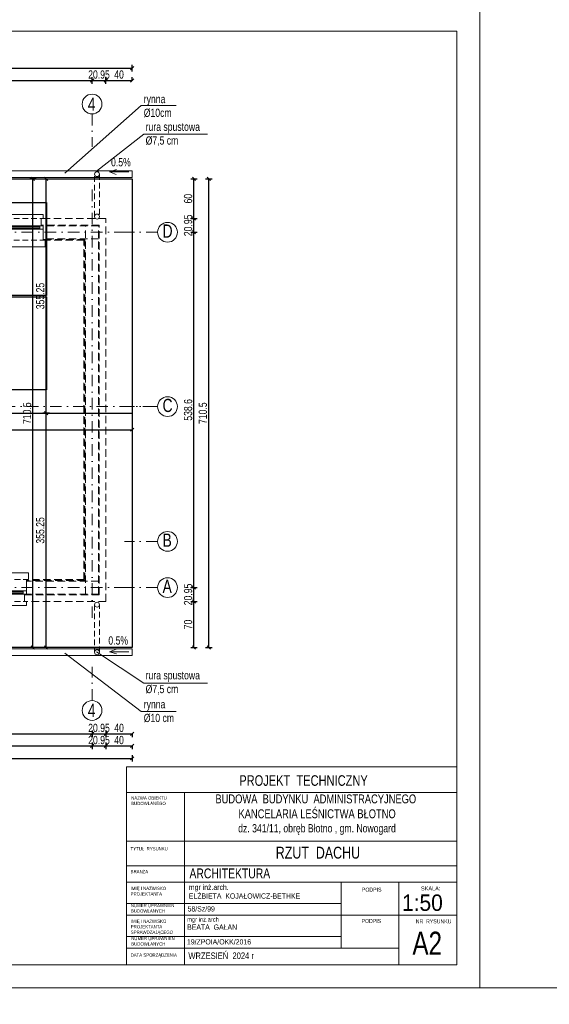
# Model space of a CAD drawing. Header units: inches. Extents: x 53216 to 117387, y -66787 to -22834.
# Tile 221 of 256: x 54619 to 55421, y -26621 to -25128. Entities that reach past the tile are written whole.
import ezdxf
from ezdxf.enums import TextEntityAlignment as Align

# ---------------------------------------------------------------- set-up
doc = ezdxf.new("R2010")
doc.units = ezdxf.units.IN
doc.header["$MEASUREMENT"] = 0
doc.linetypes.add('DASHDOT', pattern=[1, 0.5, -0.25, 0, -0.25])
doc.linetypes.add('HIDDEN', pattern=[0.375, 0.25, -0.125])
doc.layers.get('0').update_dxf_attribs({"lineweight": 0})
doc.layers.get('Defpoints').update_dxf_attribs({"lineweight": 0})
for name, color, linetype, lineweight in [('A--tabelka rysunku', 7, 'Continuous', 0), ('p--dach', 2, 'Continuous', 30), ('p--dach-rura spustowa', 2, 'Continuous', 0), ('p--dach-rynna', 42, 'Continuous', 0), ('p--dach-ściana przer.', 251, 'Continuous', 0), ('p--fotowoltaika', 2, 'Continuous', 30), ('p--opisy dodatkowe', 62, 'Continuous', 0), ('p--osie konstr', 11, 'DASHDOT', 15), ('p--osie konstr.-NR', 1, 'DASHDOT', 15), ('p--wymiary-1-50', 5, 'Continuous', 0)]:
    doc.layers.add(name, color=color, linetype=linetype, lineweight=lineweight)
doc.styles.add('1-50', font='arial.ttf', dxfattribs={"width": 0.75, "height": 12.5})
doc.styles.add('1-500', font='arial.ttf', dxfattribs={"width": 0.75, "height": 1.25})
doc.styles.add('Arial narrow', font='arial.ttf', dxfattribs={"width": 0.75})
doc.styles.get("Standard").update_dxf_attribs({"font": 'arial.ttf', "width": 0.75})
doc.styles.add('STYL-1', font='arial.ttf', dxfattribs={"width": 0.75})
doc.dimstyles.new('1-50', dxfattribs={"dimtxt": 12.5, "dimasz": 5, "dimexe": 5, "dimexo": 5, "dimgap": 0.09, "dimtad": 0, "dimdsep": 46, "dimtxsty": '1-50', "dimblk": 'OBLIQUE', "dimcen": 0.09, "dimadec": 0, "dimazin": 0, "dimtfac": 1, "dimtdec": 4, "dimtix": 1, "dimtmove": 2, "dimatfit": 3, "dimldrblk": 'OBLIQUE', "dimfxl": 5, "dimfxlon": 1, "dimtvp": 0.7, "dimtolj": 1, "dimtzin": 0, "dimarcsym": 0})

# ---------------------------------------------------------------- blocks, each defined once
blk = doc.blocks.new('strzałka')
for q in [(-19.4, 4.1), (0, 0), (-18.9, -3.2)]:
    blk.add_line((-29.3, 0), q)
blk = doc.blocks.new('okno-110-33.15')
at = {"linetype": 'Continuous', "ltscale": 35}
for p, q in [((0, 39.2), (110, 39.2)), ((-3, -10), (113, -10))]:
    blk.add_line(p, q, dxfattribs=at)
for p, q in [((0, 39.2), (0, 33.2)), ((3, 33.2), (3, 22)), ((107, 22), (107, 33.2)), ((110, 33.2), (110, 39.2)), ((5, 22), (0, 22)), ((0, 22), (0, 17)), ((0, 22), (0, 0)), ((0, 17), (5, 17)), ((105, 22), (5, 22)), ((5, 17), (5, 22)), ((5, 20.6), (105, 20.6)), ((5, 18.5), (105, 18.5)), ((5, 17), (105, 17)), ((110, 22), (105, 22)), ((105, 22), (105, 17)), ((105, 17), (110, 17)), ((110, 0), (110, 22)), ((110, 17), (110, 22)), ((-3, 0), (-3, -10)), ((0, 0), (-3, 0)), ((110, 0), (113, 0)), ((113, 0), (113, -10))]:
    blk.add_line(p, q)
at = {"linetype": 'HIDDEN', "ltscale": 35}
for p, q in [((0, 33.2), (110, 33.2)), ((0, 0), (110, 0))]:
    blk.add_line(p, q, dxfattribs=at)
blk = doc.blocks.new('_OBLIQUE')
at = {"color": 0, "linetype": 'ByBlock', "lineweight": -2}
for p, q in [((-0.5, -0.5), (0.5, 0.5)), ((0, 0), (0, 0))]:
    blk.add_line(p, q, dxfattribs=at)
blk = doc.blocks.new('*D2116')
at = {"layer": 'Defpoints', "color": 0}
for p in [(54420.5, -26196.6), (54728.5, -26196.6), (54728.5, -26210.7)]:
    blk.add_point(p, dxfattribs=at)
at = {"layer": 'p--wymiary-1-50', "color": 0, "lineweight": -2}
for p, q in [((54420.5, -26205.7), (54420.5, -26215.7)), ((54728.5, -26205.7), (54728.5, -26215.7)), ((54420.5, -26210.7), (54728.5, -26210.7))]:
    blk.add_line(p, q, dxfattribs=at)
at = {"layer": 'p--wymiary-1-50', "color": 0, "lineweight": -2, "xscale": 5, "yscale": 5, "zscale": 5, "rotation": 180}
blk.add_blockref('_OBLIQUE', (54420.5, -26210.7), dxfattribs=at)
at = {"layer": 'p--wymiary-1-50', "color": 0, "lineweight": -2, "xscale": 5, "yscale": 5, "zscale": 5}
blk.add_blockref('_OBLIQUE', (54728.5, -26210.7), dxfattribs=at)
at = {"layer": 'p--wymiary-1-50', "color": 0, "linetype": 'Continuous', "ltscale": 8, "insert": (54574.5, -26201.7), "char_height": 12.5, "attachment_point": 5, "style": '1-50'}
blk.add_mtext('\\A1;308', dxfattribs=at)
blk = doc.blocks.new('*D2117')
at = {"layer": 'Defpoints', "color": 0}
for p in [(53787.9, -26205.7), (54728.5, -26205.7), (54728.5, -26229)]:
    blk.add_point(p, dxfattribs=at)
at = {"layer": 'p--wymiary-1-50', "color": 0, "lineweight": -2}
for p, q in [((53787.9, -26224), (53787.9, -26234)), ((53787.9, -26229), (54728.5, -26229)), ((54728.5, -26224), (54728.5, -26234))]:
    blk.add_line(p, q, dxfattribs=at)
at = {"layer": 'p--wymiary-1-50', "color": 0, "lineweight": -2, "xscale": 5, "yscale": 5, "zscale": 5, "rotation": 180}
blk.add_blockref('_OBLIQUE', (53787.9, -26229), dxfattribs=at)
at = {"layer": 'p--wymiary-1-50', "color": 0, "lineweight": -2, "xscale": 5, "yscale": 5, "zscale": 5}
blk.add_blockref('_OBLIQUE', (54728.5, -26229), dxfattribs=at)
at = {"layer": 'p--wymiary-1-50', "color": 0, "linetype": 'Continuous', "ltscale": 8, "insert": (54258.2, -26220.1), "char_height": 12.5, "attachment_point": 5, "style": '1-50'}
blk.add_mtext('\\A1;940.6', dxfattribs=at)
blk = doc.blocks.new('*D2120')
at = {"layer": 'Defpoints', "color": 0}
for p in [(54728.5, -26217.8), (54749.4, -26217.8), (54749.4, -26229)]:
    blk.add_point(p, dxfattribs=at)
at = {"layer": 'p--wymiary-1-50', "color": 0, "lineweight": -2}
for p, q in [((54728.5, -26224), (54728.5, -26234)), ((54728.5, -26229), (54749.4, -26229)), ((54749.4, -26224), (54749.4, -26234))]:
    blk.add_line(p, q, dxfattribs=at)
at = {"layer": 'p--wymiary-1-50', "color": 0, "lineweight": -2, "xscale": 5, "yscale": 5, "zscale": 5}
blk.add_blockref('_OBLIQUE', (54728.5, -26229), dxfattribs=at)
at = {"layer": 'p--wymiary-1-50', "color": 0, "lineweight": -2, "xscale": 5, "yscale": 5, "zscale": 5, "rotation": 180}
blk.add_blockref('_OBLIQUE', (54749.4, -26229), dxfattribs=at)
at = {"layer": 'p--wymiary-1-50', "color": 0, "linetype": 'Continuous', "ltscale": 8, "insert": (54739, -26220.1), "char_height": 12.5, "attachment_point": 5, "style": '1-50'}
blk.add_mtext('\\A1;20.95', dxfattribs=at)
blk = doc.blocks.new('*D2121')
at = {"layer": 'Defpoints', "color": 0}
for p in [(54728.5, -26199.4), (54749.4, -26199.4), (54749.4, -26210.7)]:
    blk.add_point(p, dxfattribs=at)
at = {"layer": 'p--wymiary-1-50', "color": 0, "lineweight": -2}
for p, q in [((54728.5, -26205.7), (54728.5, -26215.7)), ((54749.4, -26205.7), (54749.4, -26215.7)), ((54728.5, -26210.7), (54749.4, -26210.7))]:
    blk.add_line(p, q, dxfattribs=at)
at = {"layer": 'p--wymiary-1-50', "color": 0, "lineweight": -2, "xscale": 5, "yscale": 5, "zscale": 5}
blk.add_blockref('_OBLIQUE', (54728.5, -26210.7), dxfattribs=at)
at = {"layer": 'p--wymiary-1-50', "color": 0, "lineweight": -2, "xscale": 5, "yscale": 5, "zscale": 5, "rotation": 180}
blk.add_blockref('_OBLIQUE', (54749.4, -26210.7), dxfattribs=at)
at = {"layer": 'p--wymiary-1-50', "color": 0, "linetype": 'Continuous', "ltscale": 8, "insert": (54739, -26201.7), "char_height": 12.5, "attachment_point": 5, "style": '1-50'}
blk.add_mtext('\\A1;20.95', dxfattribs=at)
blk = doc.blocks.new('*D2124')
at = {"layer": 'Defpoints', "color": 0}
for p in [(54749.4, -26205.7), (54789.4, -26205.7), (54789.4, -26210.7)]:
    blk.add_point(p, dxfattribs=at)
at = {"layer": 'p--wymiary-1-50', "color": 0, "lineweight": -2}
for p, q in [((54749.4, -26210.7), (54749.4, -26215.7)), ((54749.4, -26210.7), (54789.4, -26210.7)), ((54789.4, -26210.7), (54789.4, -26215.7))]:
    blk.add_line(p, q, dxfattribs=at)
at = {"layer": 'p--wymiary-1-50', "color": 0, "lineweight": -2, "xscale": 5, "yscale": 5, "zscale": 5, "rotation": 180}
blk.add_blockref('_OBLIQUE', (54749.4, -26210.7), dxfattribs=at)
at = {"layer": 'p--wymiary-1-50', "color": 0, "lineweight": -2, "xscale": 5, "yscale": 5, "zscale": 5}
blk.add_blockref('_OBLIQUE', (54789.4, -26210.7), dxfattribs=at)
at = {"layer": 'p--wymiary-1-50', "color": 0, "linetype": 'Continuous', "ltscale": 8, "insert": (54769.4, -26201.7), "char_height": 12.5, "attachment_point": 5, "style": '1-50'}
blk.add_mtext('\\A1;40', dxfattribs=at)
blk = doc.blocks.new('*D2125')
at = {"layer": 'Defpoints', "color": 0}
for p in [(54749.4, -26224), (54789.4, -26224), (54789.4, -26229)]:
    blk.add_point(p, dxfattribs=at)
at = {"layer": 'p--wymiary-1-50', "color": 0, "lineweight": -2}
for p, q in [((54749.4, -26229), (54749.4, -26234)), ((54749.4, -26229), (54789.4, -26229)), ((54789.4, -26229), (54789.4, -26234))]:
    blk.add_line(p, q, dxfattribs=at)
at = {"layer": 'p--wymiary-1-50', "color": 0, "lineweight": -2, "xscale": 5, "yscale": 5, "zscale": 5, "rotation": 180}
blk.add_blockref('_OBLIQUE', (54749.4, -26229), dxfattribs=at)
at = {"layer": 'p--wymiary-1-50', "color": 0, "lineweight": -2, "xscale": 5, "yscale": 5, "zscale": 5}
blk.add_blockref('_OBLIQUE', (54789.4, -26229), dxfattribs=at)
at = {"layer": 'p--wymiary-1-50', "color": 0, "linetype": 'Continuous', "ltscale": 8, "insert": (54769.4, -26220.1), "char_height": 12.5, "attachment_point": 5, "style": '1-50'}
blk.add_mtext('\\A1;40', dxfattribs=at)
blk = doc.blocks.new('*D2126')
at = {"layer": 'Defpoints', "color": 0}
for p in [(53726.9, -26234), (54789.4, -26234), (54789.4, -26247.8)]:
    blk.add_point(p, dxfattribs=at)
at = {"layer": 'p--wymiary-1-50', "color": 0, "lineweight": -2}
for p, q in [((53726.9, -26242.8), (53726.9, -26252.8)), ((53726.9, -26247.8), (54789.4, -26247.8)), ((54789.4, -26242.8), (54789.4, -26252.8))]:
    blk.add_line(p, q, dxfattribs=at)
at = {"layer": 'p--wymiary-1-50', "color": 0, "lineweight": -2, "xscale": 5, "yscale": 5, "zscale": 5, "rotation": 180}
blk.add_blockref('_OBLIQUE', (53726.9, -26247.8), dxfattribs=at)
at = {"layer": 'p--wymiary-1-50', "color": 0, "lineweight": -2, "xscale": 5, "yscale": 5, "zscale": 5}
blk.add_blockref('_OBLIQUE', (54789.4, -26247.8), dxfattribs=at)
at = {"layer": 'p--wymiary-1-50', "color": 0, "linetype": 'Continuous', "ltscale": 8, "insert": (54258.2, -26238.8), "char_height": 12.5, "attachment_point": 5, "style": '1-50'}
blk.add_mtext('\\A1;1062.5', dxfattribs=at)
blk = doc.blocks.new('*D2127')
at = {"layer": 'Defpoints', "color": 0}
for p in [(53726.9, -25724.6), (54789.4, -25724.6), (54789.4, -25749.6)]:
    blk.add_point(p, dxfattribs=at)
at = {"layer": 'p--wymiary-1-50', "color": 0, "lineweight": -2}
for p, q in [((53726.9, -25744.6), (53726.9, -25754.6)), ((54789.4, -25744.6), (54789.4, -25754.6)), ((53726.9, -25749.6), (54789.4, -25749.6))]:
    blk.add_line(p, q, dxfattribs=at)
at = {"layer": 'p--wymiary-1-50', "color": 0, "lineweight": -2, "xscale": 5, "yscale": 5, "zscale": 5, "rotation": 180}
blk.add_blockref('_OBLIQUE', (53726.9, -25749.6), dxfattribs=at)
at = {"layer": 'p--wymiary-1-50', "color": 0, "lineweight": -2, "xscale": 5, "yscale": 5, "zscale": 5}
blk.add_blockref('_OBLIQUE', (54789.4, -25749.6), dxfattribs=at)
at = {"layer": 'p--wymiary-1-50', "color": 0, "linetype": 'Continuous', "ltscale": 8, "insert": (54258.2, -25740.6), "char_height": 12.5, "attachment_point": 5, "style": '1-50'}
blk.add_mtext('\\A1;1062.5', dxfattribs=at)
blk = doc.blocks.new('*D2128')
at = {"layer": 'Defpoints', "color": 0}
for p in [(54639, -25369.4), (54789.4, -25369.4), (54789.4, -26079.9)]:
    blk.add_point(p, dxfattribs=at)
at = {"layer": 'p--wymiary-1-50', "color": 0, "lineweight": -2}
for p, q in [((54644, -25369.4), (54634, -25369.4)), ((54639, -26079.9), (54639, -25369.4)), ((54644, -26079.9), (54634, -26079.9))]:
    blk.add_line(p, q, dxfattribs=at)
at = {"layer": 'p--wymiary-1-50', "color": 0, "lineweight": -2, "xscale": 5, "yscale": 5, "zscale": 5}
for p, rotation in [((54639, -25369.4), 90), ((54639, -26079.9), 270)]:
    blk.add_blockref('_OBLIQUE', p, dxfattribs=dict(at, rotation=rotation))
at = {"layer": 'p--wymiary-1-50', "color": 0, "linetype": 'Continuous', "ltscale": 8, "insert": (54630.1, -25724.6), "char_height": 12.5, "attachment_point": 5, "rotation": 90, "style": '1-50'}
blk.add_mtext('\\A1;710.5', dxfattribs=at)
blk = doc.blocks.new('*D2129')
at = {"layer": 'Defpoints', "color": 0}
for p in [(54659, -25724.6), (54665.5, -25724.6), (54665.5, -26079.9)]:
    blk.add_point(p, dxfattribs=at)
at = {"layer": 'p--wymiary-1-50', "color": 0, "lineweight": -2}
for p, q in [((54660.5, -25724.6), (54654, -25724.6)), ((54659, -26079.9), (54659, -25724.6)), ((54660.5, -26079.9), (54654, -26079.9))]:
    blk.add_line(p, q, dxfattribs=at)
at = {"layer": 'p--wymiary-1-50', "color": 0, "lineweight": -2, "xscale": 5, "yscale": 5, "zscale": 5}
for p, rotation in [((54659, -25724.6), 90), ((54659, -26079.9), 270)]:
    blk.add_blockref('_OBLIQUE', p, dxfattribs=dict(at, rotation=rotation))
at = {"layer": 'p--wymiary-1-50', "color": 0, "linetype": 'Continuous', "ltscale": 8, "insert": (54650.1, -25902.3), "char_height": 12.5, "attachment_point": 5, "rotation": 90, "style": '1-50'}
blk.add_mtext('\\A1;355.25', dxfattribs=at)
blk = doc.blocks.new('*D2130')
at = {"layer": 'Defpoints', "color": 0}
for p in [(54654, -25369.4), (54659, -25369.4), (54789.4, -25724.6)]:
    blk.add_point(p, dxfattribs=at)
at = {"layer": 'p--wymiary-1-50', "color": 0, "lineweight": -2}
for p, q in [((54659, -25369.4), (54664, -25369.4)), ((54659, -25724.6), (54659, -25369.4)), ((54664, -25724.6), (54654, -25724.6))]:
    blk.add_line(p, q, dxfattribs=at)
at = {"layer": 'p--wymiary-1-50', "color": 0, "lineweight": -2, "xscale": 5, "yscale": 5, "zscale": 5}
for p, rotation in [((54659, -25369.4), 90), ((54659, -25724.6), 270)]:
    blk.add_blockref('_OBLIQUE', p, dxfattribs=dict(at, rotation=rotation))
at = {"layer": 'p--wymiary-1-50', "color": 0, "linetype": 'Continuous', "ltscale": 8, "insert": (54650.1, -25547), "char_height": 12.5, "attachment_point": 5, "rotation": 90, "style": '1-50'}
blk.add_mtext('\\A1;355.25', dxfattribs=at)
blk = doc.blocks.new('*D2131')
at = {"layer": 'Defpoints', "color": 0}
for p in [(54728.5, -25220.2), (53787.9, -25243.6), (54728.5, -25243.6)]:
    blk.add_point(p, dxfattribs=at)
at = {"layer": 'p--wymiary-1-50', "color": 0, "lineweight": -2}
for p, q in [((53787.9, -25225.2), (53787.9, -25215.2)), ((53787.9, -25220.2), (54728.5, -25220.2)), ((54728.5, -25225.2), (54728.5, -25215.2))]:
    blk.add_line(p, q, dxfattribs=at)
at = {"layer": 'p--wymiary-1-50', "color": 0, "lineweight": -2, "xscale": 5, "yscale": 5, "zscale": 5, "rotation": 180}
blk.add_blockref('_OBLIQUE', (53787.9, -25220.2), dxfattribs=at)
at = {"layer": 'p--wymiary-1-50', "color": 0, "lineweight": -2, "xscale": 5, "yscale": 5, "zscale": 5}
blk.add_blockref('_OBLIQUE', (54728.5, -25220.2), dxfattribs=at)
at = {"layer": 'p--wymiary-1-50', "color": 0, "linetype": 'Continuous', "ltscale": 8, "insert": (54258.2, -25211.3), "char_height": 12.5, "attachment_point": 5, "style": '1-50'}
blk.add_mtext('\\A1;940.6', dxfattribs=at)
blk = doc.blocks.new('*D2133')
at = {"layer": 'Defpoints', "color": 0}
for p in [(54749.4, -25220.2), (54728.5, -25231.5), (54749.4, -25231.5)]:
    blk.add_point(p, dxfattribs=at)
at = {"layer": 'p--wymiary-1-50', "color": 0, "lineweight": -2}
for p, q in [((54728.5, -25225.2), (54728.5, -25215.2)), ((54728.5, -25220.2), (54749.4, -25220.2)), ((54749.4, -25225.2), (54749.4, -25215.2))]:
    blk.add_line(p, q, dxfattribs=at)
at = {"layer": 'p--wymiary-1-50', "color": 0, "lineweight": -2, "xscale": 5, "yscale": 5, "zscale": 5}
blk.add_blockref('_OBLIQUE', (54728.5, -25220.2), dxfattribs=at)
at = {"layer": 'p--wymiary-1-50', "color": 0, "lineweight": -2, "xscale": 5, "yscale": 5, "zscale": 5, "rotation": 180}
blk.add_blockref('_OBLIQUE', (54749.4, -25220.2), dxfattribs=at)
at = {"layer": 'p--wymiary-1-50', "color": 0, "linetype": 'Continuous', "ltscale": 8, "insert": (54739, -25211.3), "char_height": 12.5, "attachment_point": 5, "style": '1-50'}
blk.add_mtext('\\A1;20.95', dxfattribs=at)
blk = doc.blocks.new('*D2135')
at = {"layer": 'Defpoints', "color": 0}
for p in [(54789.4, -25220.2), (54749.4, -25225.2), (54789.4, -25225.2)]:
    blk.add_point(p, dxfattribs=at)
at = {"layer": 'p--wymiary-1-50', "color": 0, "lineweight": -2}
for p, q in [((54749.4, -25220.2), (54749.4, -25215.2)), ((54749.4, -25220.2), (54789.4, -25220.2)), ((54789.4, -25220.2), (54789.4, -25215.2))]:
    blk.add_line(p, q, dxfattribs=at)
at = {"layer": 'p--wymiary-1-50', "color": 0, "lineweight": -2, "xscale": 5, "yscale": 5, "zscale": 5, "rotation": 180}
blk.add_blockref('_OBLIQUE', (54749.4, -25220.2), dxfattribs=at)
at = {"layer": 'p--wymiary-1-50', "color": 0, "lineweight": -2, "xscale": 5, "yscale": 5, "zscale": 5}
blk.add_blockref('_OBLIQUE', (54789.4, -25220.2), dxfattribs=at)
at = {"layer": 'p--wymiary-1-50', "color": 0, "linetype": 'Continuous', "ltscale": 8, "insert": (54769.4, -25211.3), "char_height": 12.5, "attachment_point": 5, "style": '1-50'}
blk.add_mtext('\\A1;40', dxfattribs=at)
blk = doc.blocks.new('*D2136')
at = {"layer": 'Defpoints', "color": 0}
for p in [(54789.4, -25201.5), (53726.9, -25215.2), (54789.4, -25215.2)]:
    blk.add_point(p, dxfattribs=at)
at = {"layer": 'p--wymiary-1-50', "color": 0, "lineweight": -2}
for p, q in [((53726.9, -25206.5), (53726.9, -25196.5)), ((53726.9, -25201.5), (54789.4, -25201.5)), ((54789.4, -25206.5), (54789.4, -25196.5))]:
    blk.add_line(p, q, dxfattribs=at)
at = {"layer": 'p--wymiary-1-50', "color": 0, "lineweight": -2, "xscale": 5, "yscale": 5, "zscale": 5, "rotation": 180}
blk.add_blockref('_OBLIQUE', (53726.9, -25201.5), dxfattribs=at)
at = {"layer": 'p--wymiary-1-50', "color": 0, "lineweight": -2, "xscale": 5, "yscale": 5, "zscale": 5}
blk.add_blockref('_OBLIQUE', (54789.4, -25201.5), dxfattribs=at)
at = {"layer": 'p--wymiary-1-50', "color": 0, "linetype": 'Continuous', "ltscale": 8, "insert": (54258.2, -25192.6), "char_height": 12.5, "attachment_point": 5, "style": '1-50'}
blk.add_mtext('\\A1;1062.5', dxfattribs=at)
blk = doc.blocks.new('*D2137')
at = {"layer": 'Defpoints', "color": 0}
for p in [(54749.4, -26009.9), (54882.9, -26009.9), (54750, -26079.9)]:
    blk.add_point(p, dxfattribs=at)
at = {"layer": 'p--wymiary-1-50', "color": 0, "lineweight": -2}
for p, q in [((54877.9, -26009.9), (54887.9, -26009.9)), ((54882.9, -26079.9), (54882.9, -26009.9)), ((54877.9, -26079.9), (54887.9, -26079.9))]:
    blk.add_line(p, q, dxfattribs=at)
at = {"layer": 'p--wymiary-1-50', "color": 0, "lineweight": -2, "xscale": 5, "yscale": 5, "zscale": 5}
for p, rotation in [((54882.9, -26009.9), 90), ((54882.9, -26079.9), 270)]:
    blk.add_blockref('_OBLIQUE', p, dxfattribs=dict(at, rotation=rotation))
at = {"layer": 'p--wymiary-1-50', "color": 0, "linetype": 'Continuous', "ltscale": 8, "insert": (54874, -26044.9), "char_height": 12.5, "attachment_point": 5, "rotation": 90, "style": '1-50'}
blk.add_mtext('\\A1;70', dxfattribs=at)
blk = doc.blocks.new('*D2138')
at = {"layer": 'Defpoints', "color": 0}
for p in [(54827.8, -25988.9), (54882.9, -25988.9), (54749.4, -26009.9)]:
    blk.add_point(p, dxfattribs=at)
at = {"layer": 'p--wymiary-1-50', "color": 0, "lineweight": -2}
for p, q in [((54877.9, -25988.9), (54887.9, -25988.9)), ((54882.9, -26009.9), (54882.9, -25988.9)), ((54877.9, -26009.9), (54887.9, -26009.9))]:
    blk.add_line(p, q, dxfattribs=at)
at = {"layer": 'p--wymiary-1-50', "color": 0, "lineweight": -2, "xscale": 5, "yscale": 5, "zscale": 5}
for p, rotation in [((54882.9, -25988.9), 270), ((54882.9, -26009.9), 90)]:
    blk.add_blockref('_OBLIQUE', p, dxfattribs=dict(at, rotation=rotation))
at = {"layer": 'p--wymiary-1-50', "color": 0, "linetype": 'Continuous', "ltscale": 8, "insert": (54874, -25999.4), "char_height": 12.5, "attachment_point": 5, "rotation": 90, "style": '1-50'}
blk.add_mtext('\\A1;20.95', dxfattribs=at)
blk = doc.blocks.new('*D2139')
at = {"layer": 'Defpoints', "color": 0}
for p in [(54802.8, -25450.3), (54882.9, -25450.3), (54827.8, -25988.9)]:
    blk.add_point(p, dxfattribs=at)
at = {"layer": 'p--wymiary-1-50', "color": 0, "lineweight": -2}
for p, q in [((54877.9, -25450.3), (54887.9, -25450.3)), ((54882.9, -25988.9), (54882.9, -25450.3)), ((54877.9, -25988.9), (54887.9, -25988.9))]:
    blk.add_line(p, q, dxfattribs=at)
at = {"layer": 'p--wymiary-1-50', "color": 0, "lineweight": -2, "xscale": 5, "yscale": 5, "zscale": 5}
for p, rotation in [((54882.9, -25450.3), 90), ((54882.9, -25988.9), 270)]:
    blk.add_blockref('_OBLIQUE', p, dxfattribs=dict(at, rotation=rotation))
at = {"layer": 'p--wymiary-1-50', "color": 0, "linetype": 'Continuous', "ltscale": 8, "insert": (54874, -25719.6), "char_height": 12.5, "attachment_point": 5, "rotation": 90, "style": '1-50'}
blk.add_mtext('\\A1;538.6', dxfattribs=at)
blk = doc.blocks.new('*D2140')
at = {"layer": 'Defpoints', "color": 0}
for p in [(54789.4, -25369.4), (54882.9, -25369.4), (54749.4, -25429.4)]:
    blk.add_point(p, dxfattribs=at)
at = {"layer": 'p--wymiary-1-50', "color": 0, "lineweight": -2}
for p, q in [((54877.9, -25369.4), (54887.9, -25369.4)), ((54882.9, -25429.4), (54882.9, -25369.4)), ((54877.9, -25429.4), (54887.9, -25429.4))]:
    blk.add_line(p, q, dxfattribs=at)
at = {"layer": 'p--wymiary-1-50', "color": 0, "lineweight": -2, "xscale": 5, "yscale": 5, "zscale": 5}
for p, rotation in [((54882.9, -25369.4), 90), ((54882.9, -25429.4), 270)]:
    blk.add_blockref('_OBLIQUE', p, dxfattribs=dict(at, rotation=rotation))
at = {"layer": 'p--wymiary-1-50', "color": 0, "linetype": 'Continuous', "ltscale": 8, "insert": (54874, -25399.4), "char_height": 12.5, "attachment_point": 5, "rotation": 90, "style": '1-50'}
blk.add_mtext('\\A1;60', dxfattribs=at)
blk = doc.blocks.new('*D2141')
at = {"layer": 'Defpoints', "color": 0}
for p in [(54877.9, -25429.4), (54882.9, -25429.4), (54877.9, -25450.3)]:
    blk.add_point(p, dxfattribs=at)
at = {"layer": 'p--wymiary-1-50', "color": 0, "lineweight": -2}
for p, q in [((54882.9, -25429.4), (54887.9, -25429.4)), ((54882.9, -25450.3), (54882.9, -25429.4)), ((54882.9, -25450.3), (54887.9, -25450.3))]:
    blk.add_line(p, q, dxfattribs=at)
at = {"layer": 'p--wymiary-1-50', "color": 0, "lineweight": -2, "xscale": 5, "yscale": 5, "zscale": 5}
for p, rotation in [((54882.9, -25429.4), 270), ((54882.9, -25450.3), 90)]:
    blk.add_blockref('_OBLIQUE', p, dxfattribs=dict(at, rotation=rotation))
at = {"layer": 'p--wymiary-1-50', "color": 0, "linetype": 'Continuous', "ltscale": 8, "insert": (54874, -25439.9), "char_height": 12.5, "attachment_point": 5, "rotation": 90, "style": '1-50'}
blk.add_mtext('\\A1;20.95', dxfattribs=at)
blk = doc.blocks.new('*D2142')
at = {"layer": 'Defpoints', "color": 0}
for p in [(54887.9, -25369.4), (54905.2, -25369.4), (54887.9, -26079.9)]:
    blk.add_point(p, dxfattribs=at)
at = {"layer": 'p--wymiary-1-50', "color": 0, "lineweight": -2}
for p, q in [((54900.2, -25369.4), (54910.2, -25369.4)), ((54905.2, -26079.9), (54905.2, -25369.4)), ((54900.2, -26079.9), (54910.2, -26079.9))]:
    blk.add_line(p, q, dxfattribs=at)
at = {"layer": 'p--wymiary-1-50', "color": 0, "lineweight": -2, "xscale": 5, "yscale": 5, "zscale": 5}
for p, rotation in [((54905.2, -25369.4), 90), ((54905.2, -26079.9), 270)]:
    blk.add_blockref('_OBLIQUE', p, dxfattribs=dict(at, rotation=rotation))
at = {"layer": 'p--wymiary-1-50', "color": 0, "linetype": 'Continuous', "ltscale": 8, "insert": (54896.3, -25724.6), "char_height": 12.5, "attachment_point": 5, "rotation": 90, "style": '1-50'}
blk.add_mtext('\\A1;710.5', dxfattribs=at)

msp = doc.modelspace()

# ---------------------------------------------------------------- linework, layer by layer
at = {"layer": 'A--tabelka rysunku', "linetype": 'Continuous'}
for p, q in [((55280.894, -26260.629), (54780.894, -26260.629)), ((55280.894, -26299.691), (54780.894, -26299.691)), ((54868.394, -26299.691), (54868.394, -26560.629)), ((55280.894, -26373.129), (54780.894, -26373.129)), ((55280.894, -26373.129), (54780.894, -26373.129)), ((55280.894, -26410.629), (54780.894, -26410.629)), ((55280.894, -26435.629), (54780.894, -26435.629)), ((55105.894, -26535.629), (55105.894, -26435.629)), ((55193.394, -26560.629), (55193.394, -26435.629)), ((55105.894, -26467.629), (54780.894, -26467.629)), ((55193.394, -26485.629), (54780.894, -26485.629)), ((55193.394, -26485.629), (55280.894, -26485.629)), ((55105.894, -26517.629), (54780.894, -26517.629)), ((55193.394, -26535.629), (54780.894, -26535.629))]:
    msp.add_line(p, q, dxfattribs=at)
for points in [[(53215.894, -26595.629), (55315.894, -26595.629), (55315.894, -25110.629), (53215.894, -25110.629)], [(55315.894, -26595.629), (57415.894, -26595.629), (57415.894, -25110.629), (55315.894, -25110.629)], [(53340.894, -26560.629), (55280.894, -26560.629), (55280.894, -25145.629), (53340.894, -25145.629)], [(54780.894, -26560.629), (55280.894, -26560.629), (55280.894, -26260.629), (54780.894, -26260.629)], [(53215.894, -29565.629), (57415.894, -29565.629), (57415.894, -26595.629), (53215.894, -26595.629)]]:
    msp.add_lwpolyline(points, close=True, dxfattribs=at)
at = {"layer": 'A--tabelka rysunku', "color": 1, "linetype": 'Continuous'}
for points in [[(55315.894, -26595.629), (57415.894, -26595.629), (57415.894, -25110.629), (55315.894, -25110.629)], [(53215.894, -29565.629), (57415.894, -29565.629), (57415.894, -26595.629), (53215.894, -26595.629)]]:
    msp.add_lwpolyline(points, close=True, dxfattribs=at)
at = {"layer": 'p--dach', "linetype": 'Continuous', "ltscale": 35}
msp.add_line((53726.939, -25724.633), (54789.439, -25724.633), dxfattribs=at)
msp.add_lwpolyline([(54789.439, -26079.883), (53726.939, -26079.883), (53726.939, -25369.383), (54789.439, -25369.383)], close=True, dxfattribs=at)
at = {"layer": 'p--dach-rura spustowa', "linetype": 'HIDDEN', "lineweight": 5, "ltscale": 35}
for p, q in [((54732.299, -25426.623), (54732.299, -25362.26)), ((54739.799, -25362.26), (54739.799, -25426.623)), ((54732.299, -26014.923), (54732.299, -26087.007)), ((54739.799, -26087.007), (54739.799, -26014.923))]:
    msp.add_line(p, q, dxfattribs=at)
at = {"layer": 'p--dach-rura spustowa', "linetype": 'Continuous', "lineweight": 0, "ltscale": 75}
for centre in [(54736.049, -25362.26), (54736.049, -25426.623), (54736.049, -26014.923), (54736.049, -26087.007)]:
    msp.add_circle(centre, 3.75, dxfattribs=at)
at = {"layer": 'p--dach-rynna', "lineweight": 5}
for points in [[(53726.939, -25367.383), (54789.439, -25367.383), (54789.439, -25357.383), (53726.939, -25357.383)], [(53726.939, -26081.883), (54789.439, -26081.883), (54789.439, -26091.883), (53726.939, -26091.883)]]:
    msp.add_lwpolyline(points, close=True, dxfattribs=at)
at = {"layer": 'p--dach-ściana przer.', "linetype": 'HIDDEN', "ltscale": 45}
for p, q in [((54749.439, -25429.383), (54651.289, -25429.383)), ((54749.439, -25429.383), (54654.289, -25429.383)), ((54749.439, -26009.883), (54749.439, -25429.383)), ((54739.439, -25439.383), (54651.289, -25439.383)), ((54738.239, -25440.583), (54651.289, -25440.583)), ((54718.739, -25998.683), (54718.739, -25440.583)), ((54738.239, -25998.683), (54738.239, -25440.583)), ((54739.439, -25999.883), (54739.439, -25439.383)), ((54738.239, -25460.083), (54654.289, -25460.083)), ((54717.539, -25461.283), (54654.289, -25461.283)), ((54717.539, -25977.983), (54717.539, -25461.283)), ((54716.289, -25462.533), (54654.289, -25462.533)), ((54716.289, -25976.733), (54716.289, -25462.533)), ((54716.289, -25976.733), (54629.289, -25976.733)), ((54717.539, -25977.983), (54629.289, -25977.983)), ((54738.239, -25979.183), (54629.289, -25979.183)), ((54738.239, -25998.683), (54626.289, -25998.683)), ((54739.439, -25999.883), (54626.289, -25999.883)), ((54749.439, -26009.883), (54626.289, -26009.883))]:
    msp.add_line(p, q, dxfattribs=at)
for points in [[(54651.289, -25429.383), (54651.289, -25440.583), (54654.289, -25440.583), (54654.289, -25462.533)], [(54654.289, -25462.533), (54654.289, -25440.583), (54651.289, -25440.583), (54651.289, -25429.383)], [(54629.289, -25976.733), (54629.289, -25998.683), (54626.289, -25998.683), (54626.289, -26009.883)]]:
    msp.add_lwpolyline(points, dxfattribs=at)
at = {"layer": 'p--fotowoltaika', "linetype": 'Continuous', "ltscale": 35}
for points in [[(54546.689, -25405.008), (54659.689, -25405.008), (54659.689, -25546.008), (54546.689, -25546.008)], [(54546.689, -25548.008), (54659.689, -25548.008), (54659.689, -25689.008), (54546.689, -25689.008)]]:
    msp.add_lwpolyline(points, close=True, dxfattribs=at)
at = {"layer": 'p--opisy dodatkowe'}
for points in [[(54855.783, -25258.432), (54803.126, -25258.432), (54687.328, -25360.734)], [(54903.279, -25301.677), (54806.825, -25301.677), (54735.304, -25357.881)], [(54855.783, -26176.975), (54803.126, -26176.975), (54687.328, -26088.533)], [(54903.279, -26133.73), (54806.825, -26133.73), (54735.304, -26086.386)]]:
    msp.add_lwpolyline(points, dxfattribs=at)
at = {"layer": 'p--osie konstr', "linetype": 'DASHDOT', "ltscale": 35}
for p, q in [((54728.489, -26034.883), (54728.489, -25369.383)), ((54779.439, -25450.333), (53734.079, -25450.333)), ((54822.738, -25714.633), (53749.686, -25714.633)), ((54779.439, -25988.933), (54399.939, -25988.933))]:
    msp.add_line(p, q, dxfattribs=at)
at = {"layer": 'p--osie konstr.-NR', "linetype": 'DASHDOT', "ltscale": 35}
for p, q in [((54728.489, -25270.972), (54728.489, -25320.972)), ((54827.833, -25450.333), (54777.833, -25450.333)), ((54827.833, -25714.633), (54777.833, -25714.633)), ((54827.833, -25918.933), (54777.833, -25918.933)), ((54827.833, -25988.933), (54777.833, -25988.933)), ((54728.489, -26160.207), (54728.489, -26109.067))]:
    msp.add_line(p, q, dxfattribs=at)
at = {"layer": 'p--osie konstr.-NR', "linetype": 'Continuous', "ltscale": 35}
for centre in [(54728.489, -25255.972), (54842.833, -25450.333), (54842.833, -25714.633), (54842.833, -25918.933), (54842.833, -25988.933), (54728.489, -26175.207)]:
    msp.add_circle(centre, 15, dxfattribs=at)

# ---------------------------------------------------------------- block references
at = {"layer": 'p--dach-rynna', "linetype": 'Continuous', "lineweight": 0, "ltscale": 35, "xscale": -1, "rotation": 180}
msp.add_blockref('strzałka', (54784.373, -25358.625), dxfattribs=at)
at = {"layer": 'p--dach-rynna', "linetype": 'Continuous', "lineweight": 0, "ltscale": 35}
msp.add_blockref('strzałka', (54784.373, -26086.251), dxfattribs=at)
at = {"layer": 'p--dach-ściana przer.', "linetype": 'HIDDEN', "ltscale": 45}
msp.add_blockref('okno-110-33.15', (54544.289, -25462.533), dxfattribs=at)
at = {"layer": 'p--dach-ściana przer.', "linetype": 'HIDDEN', "ltscale": 45, "xscale": -1, "rotation": 180}
msp.add_blockref('okno-110-33.15', (54519.289, -25976.733), dxfattribs=at)

# ---------------------------------------------------------------- texts
at = {"layer": 'A--tabelka rysunku', "style": 'Arial narrow'}
msp.add_text('SKALA:', height=6, dxfattribs=at).set_placement((55226.754, -26441.963), align=Align.TOP_LEFT)
at = {"layer": 'A--tabelka rysunku', "style": 'Arial narrow', "width": 0.908571}
msp.add_text('1:50', height=25, dxfattribs=at).set_placement((55198.017, -26454.064), align=Align.TOP_LEFT)
at = {"layer": 'A--tabelka rysunku', "ltscale": 35, "attachment_point": 2}
for s, insert, char_height, width, style in [('PROJEKT  TECHNICZNY', (55048.799, -26273.416), 16, 627.98218, 'Arial narrow'), ('RZUT  DACHU', (55070.614, -26381.759), 18, 589.37616, 'STYL-1'), ('\\pxql;ARCHITEKTURA ', (55190.048, -26414.702), 15, 627.98218, 'Arial narrow')]:
    msp.add_mtext(s, dxfattribs=dict(at, insert=insert, char_height=char_height, width=width, style=style))
at = {"layer": 'A--tabelka rysunku'}
for s, insert, char_height, width, attachment_point, style in [('NAZWA OBIEKTU\\PBUDOWLANEGO', (54787.819, -26305.366), 5, 277.17637, 1, 'Arial narrow'), ('{\\H0.75x;BUDOWA  BUDYNKU  ADMINISTRACYJNEGO\\P KANCELARIA LEŚNICTWA BŁOTNO\\P\\H0.9259x; dz. 341/11, obręb Błotno , gm. Nowogard}', (55067.403, -26302.525), 18, 597.29156, 2, '1-500'), ('TYTUŁ  RYSUNKU', (54786.913, -26382.397), 5, 277.17637, 1, 'Arial narrow'), ('BRANŻA', (54786.913, -26416.904), 5, 277.17637, 1, 'Arial narrow'), ('IMIĘ I NAZWISKO \\PPROJEKTANTA', (54786.913, -26442.512), 5, 277.17637, 1, 'Arial narrow'), ('PODPIS ', (55137.246, -26443.848), 6, 277.17637, 1, 'Arial narrow'), ('NUMER UPRAWNIEŃ \\PBUDOWLANYCH', (54787.358, -26468.374), 5, 277.17637, 1, 'Arial narrow'), ('\\P58/Sz/99', (54873.207, -26458.609), 8, 277.17637, 1, 'Arial narrow'), ('IMIĘ I NAZWISKO \\PPROJEKTANTA\\PSPRAWDZAJĄCEGO', (54787.197, -26492.24), 5, 277.17637, 1, 'Arial narrow'), ('{\\H0.8333x;mgr inż.arch\\P}BEATA  GAŁAN    \\P    ', (54872.552, -26488.52), 8, 219.89178, 1, 'Arial narrow'), ('PODPIS  ', (55136.677, -26491.302), 6, 277.17637, 1, 'Arial narrow'), ('NR  RYSUNKU', (55218.74, -26491.839), 6, 72.14614, 1, 'Arial narrow'), ('NUMER UPRAWNIEŃ \\PBUDOWLANYCH', (54787.878, -26518.392), 5, 277.17637, 1, 'Arial narrow'), (' 19/ZPOIA/OKK/2016\\P       ', (54869.324, -26521.891), 8, 219.89178, 1, 'Arial narrow'), ('A2', (55213.764, -26510.564), 35, 65.0967, 1, 'Arial narrow'), ('DATA SPORZĄDZENIA', (54786.913, -26543.453), 5, 277.17637, 1, 'Arial narrow'), ('WRZESIEŃ  2024 r', (54874.397, -26542.056), 10, 277.17637, 1, 'Arial narrow')]:
    msp.add_mtext(s, dxfattribs=dict(at, insert=insert, char_height=char_height, width=width, attachment_point=attachment_point, style=style))
at = {"layer": 'A--tabelka rysunku', "insert": (54875.107, -26439.151), "char_height": 8, "width": 277.17637, "attachment_point": 1}
msp.add_mtext('{\\W0.75;mgr inż.arch.\\PELŻBIETA  KOJAŁOWICZ-BETHKE}', dxfattribs=at)
at = {"layer": 'p--opisy dodatkowe', "char_height": 12.5, "style": '1-50'}
for s, insert, width, attachment_point in [('rynna\\PØ10cm', (54806.8, -25242.125), 177.1707, 1), ('rura spustowa\\P%%c7,5 cm', (54809.639, -25319.803), 177.1707, 7), ('0.5%', (54757.284, -25337.892), 23.58547, 1), ('panele  fotowoltaiczne\\P 14 x 405 W : 5,67 kW', (54464.125, -25753.627), 453.79067, 1), ('0.5%', (54753.201, -26075.567), 23.58547, 7), ('rura spustowa\\P%%c7,5 cm', (54809.639, -26115.604), 177.1707, 1), ('rynna\\PØ10 cm', (54806.8, -26193.282), 177.1707, 7)]:
    msp.add_mtext(s, dxfattribs=dict(at, insert=insert, width=width, attachment_point=attachment_point))
at = {"layer": 'p--osie konstr.-NR', "linetype": 'Continuous', "ltscale": 35, "char_height": 20, "width": 63.5564}
for s, insert, attachment_point in [('4', (54733.736, -25266.102), 9), ('D', (54835.327, -25438.537), 1), ('C', (54835.327, -25702.837), 1), ('B', (54835.327, -25907.137), 1), ('A', (54835.327, -25977.137), 1), ('4', (54733.736, -26165.078), 3)]:
    msp.add_mtext(s, dxfattribs=dict(at, insert=insert, attachment_point=attachment_point))

# ---------------------------------------------------------------- dimensions: what is measured, and where the dimension line sits
at = {"layer": 'p--wymiary-1-50'}
for base, p1, p2, picture, middle in [((54789.439, -25201.501), (53726.939, -25215.22), (54789.439, -25215.22), '*D2136', (54258.189, -25192.567)), ((54728.489, -25220.22), (53787.889, -25243.587), (54728.489, -25243.587), '*D2131', (54258.189, -25211.286)), ((54749.439, -25220.22), (54728.489, -25231.466), (54749.439, -25231.466), '*D2133', (54738.964, -25211.286)), ((54789.439, -25220.22), (54749.439, -25225.22), (54789.439, -25225.22), '*D2135', (54769.439, -25211.286)), ((54789.439, -25749.564), (53726.939, -25724.633), (54789.439, -25724.633), '*D2127', (54258.189, -25740.63)), ((54728.489, -26229.047), (53787.889, -26205.68), (54728.489, -26205.68), '*D2117', (54258.189, -26220.114)), ((54728.489, -26210.68), (54420.489, -26196.614), (54728.489, -26196.614), '*D2116', (54574.489, -26201.747)), ((54749.439, -26210.68), (54728.489, -26199.434), (54749.439, -26199.434), '*D2121', (54738.964, -26201.747)), ((54789.439, -26210.68), (54749.439, -26205.68), (54789.439, -26205.68), '*D2124', (54769.439, -26201.747)), ((54749.439, -26229.047), (54728.489, -26217.801), (54749.439, -26217.801), '*D2120', (54738.964, -26220.114)), ((54789.439, -26229.047), (54749.439, -26224.047), (54789.439, -26224.047), '*D2125', (54769.439, -26220.114)), ((54789.439, -26247.766), (53726.939, -26234.047), (54789.439, -26234.047), '*D2126', (54258.189, -26238.832))]:
    dim = msp.add_linear_dim(base=base, p1=p1, p2=p2, dimstyle='1-50', dxfattribs=at)
    dim.commit()
    dim.dimension.update_dxf_attribs({"geometry": picture, "text_midpoint": middle})
for base, p1, p2, picture, middle in [((54639.04, -25369.383), (54789.439, -26079.883), (54789.439, -25369.383), '*D2128', (54630.107, -25724.633)), ((54658.988, -25369.383), (54789.439, -25724.633), (54653.988, -25369.383), '*D2130', (54650.055, -25547.008)), ((54882.909, -25369.383), (54749.439, -25429.383), (54789.439, -25369.383), '*D2140', (54873.976, -25399.383)), ((54905.219, -25369.383), (54887.909, -26079.883), (54887.909, -25369.383), '*D2142', (54896.285, -25724.633)), ((54882.909, -25429.383), (54877.909, -25450.333), (54877.909, -25429.383), '*D2141', (54873.976, -25439.858)), ((54882.909, -25450.333), (54827.833, -25988.933), (54802.833, -25450.333), '*D2139', (54873.976, -25719.633)), ((54658.988, -25724.633), (54665.533, -26079.883), (54665.533, -25724.633), '*D2129', (54650.055, -25902.258)), ((54882.909, -25988.933), (54749.439, -26009.883), (54827.833, -25988.933), '*D2138', (54873.976, -25999.408)), ((54882.909, -26009.883), (54750.049, -26079.883), (54749.439, -26009.883), '*D2137', (54873.976, -26044.883))]:
    dim = msp.add_linear_dim(base=base, p1=p1, p2=p2, angle=90, dimstyle='1-50', dxfattribs=at)
    dim.commit()
    dim.dimension.update_dxf_attribs({"geometry": picture, "text_midpoint": middle})

doc.saveas('drawing.dxf')
